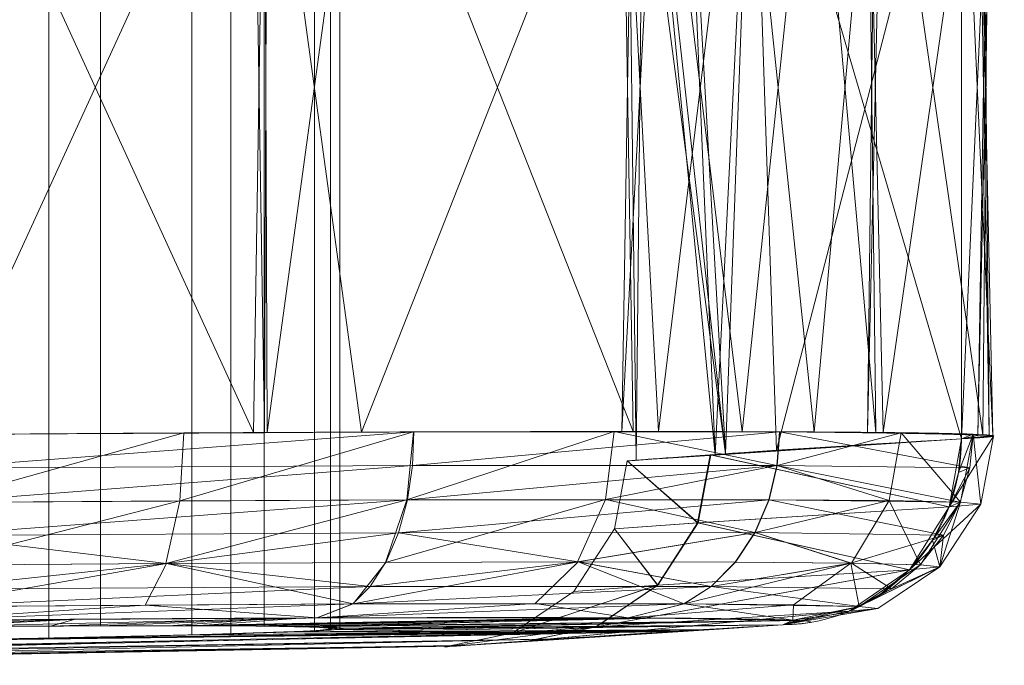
# Model space of a CAD drawing. Header units: millimetres. Extents: x -71 to 71, y -145 to 145.
# Tile 255 of 256: x 56 to 71, y 124 to 135. Entities that reach past the tile are written whole.
import ezdxf

# ---------------------------------------------------------------- set-up
doc = ezdxf.new("R2010")
doc.units = ezdxf.units.MM
doc.layers.add('1', color=7, linetype='CONTINUOUS')

msp = doc.modelspace()

# ---------------------------------------------------------------- linework, layer by layer
at = {"layer": '1', "color": 163, "linetype": 'Continuous', "lineweight": 13}
for p, q in [((70.739, 127.83, -46.708), (70.739, 139.17, -46.708)), ((70.739, 127.83, 46.708), (70.739, 139.17, 46.708))]:
    msp.add_line(p, q, dxfattribs=at)
at = {"layer": '1', "color": 163, "linetype": 'Continuous', "lineweight": 13, "extrusion": (-0.227826, -0.012994, 0.973615)}
msp.add_arc((-123.761, 62.194, -63.253), 3, 357.4892, 86.8216, dxfattribs=at)
at = {"layer": '1', "color": 163, "linetype": 'Continuous', "lineweight": 13, "extrusion": (0.227826, 0.012994, 0.973615)}
msp.add_arc((123.761, -62.194, 63.253), 3, 177.4892, 266.8216, dxfattribs=at)
at = {"layer": '1', "color": 163, "linetype": 'Continuous', "lineweight": 13}
for points, knots in [([(54.195, 127.9, -71.05), (56.916, 127.92, -70.647), (59.581, 127.935, -69.661), (64.233, 127.949, -66.737), (66.267, 127.95, -64.773), (68.579, 127.941, -61.37), (69.241, 127.936, -60.141), (70.29, 127.923, -57.588), (70.677, 127.915, -56.273), (71.432, 127.886, -52.211), (71.366, 127.86, -49.386), (70.739, 127.83, -46.708)], [0, 0, 0, 0, 0.25, 0.25, 0.5, 0.5, 0.625, 0.625, 0.75, 0.75, 1, 1, 1, 1]), ([(70.739, 127.83, 46.708), (71.366, 127.86, 49.387), (71.43, 127.886, 52.228), (70.424, 127.925, 57.629), (69.346, 127.938, 60.243), (67.033, 127.947, 63.645), (66.133, 127.948, 64.713), (64.146, 127.948, 66.628), (63.065, 127.946, 67.472), (59.567, 127.935, 69.668), (56.915, 127.92, 70.647), (54.195, 127.9, 71.05)], [0, 0, 0, 0, 0.25, 0.25, 0.5, 0.5, 0.625, 0.625, 0.75, 0.75, 1, 1, 1, 1]), ([(70.739, 127.83, -46.708), (67.138, 127.622, -31.32), (65.335, 127.473, -15.472), (65.359, 127.475, 15.784), (67.135, 127.621, 31.304), (70.739, 127.83, 46.708)], [0, 0, 0, 0, 0.5, 0.5, 1, 1, 1, 1]), ([(67.861, 124.83, -47.422), (68.393, 124.861, -49.699), (68.448, 124.886, -52.101), (67.806, 124.915, -55.555), (67.476, 124.923, -56.673), (66.584, 124.936, -58.844), (66.021, 124.941, -59.89), (64.054, 124.95, -62.784), (62.324, 124.95, -64.454), (58.368, 124.935, -66.941), (56.102, 124.921, -67.78), (53.788, 124.9, -68.123)], [0, 0, 0, 0, 0.25, 0.25, 0.375, 0.375, 0.5, 0.5, 0.75, 0.75, 1, 1, 1, 1]), ([(53.788, 124.9, 68.123), (56.101, 124.921, 67.78), (58.356, 124.935, 66.947), (61.331, 124.946, 65.079), (62.25, 124.948, 64.361), (63.941, 124.949, 62.732), (64.706, 124.947, 61.824), (66.673, 124.938, 58.931), (67.59, 124.925, 56.708), (68.447, 124.887, 52.115), (68.393, 124.861, 49.7), (67.861, 124.83, 47.422)], [0, 0, 0, 0, 0.25, 0.25, 0.375, 0.375, 0.5, 0.5, 0.75, 0.75, 1, 1, 1, 1]), ([(44.512, 124.661, -57.947), (44.953, 124.672, -58.393), (45.431, 124.682, -58.788), (46.2, 124.698, -59.308), (46.465, 124.703, -59.469), (47.013, 124.713, -59.766), (47.298, 124.718, -59.903), (48.159, 124.732, -60.264), (48.75, 124.741, -60.447), (49.966, 124.758, -60.696), (50.595, 124.766, -60.762), (51.835, 124.78, -60.768), (52.451, 124.786, -60.712), (53.371, 124.794, -60.534), (53.677, 124.797, -60.459), (54.273, 124.801, -60.282), (54.857, 124.805, -60.076), (55.419, 124.809, -59.815), (55.969, 124.812, -59.525), (56.239, 124.813, -59.365), (57.022, 124.816, -58.848), (57.503, 124.817, -58.458), (58.164, 124.817, -57.804), (58.374, 124.817, -57.575), (58.774, 124.816, -57.094), (58.962, 124.815, -56.843), (59.484, 124.812, -56.071), (59.779, 124.81, -55.527), (60.141, 124.804, -54.667), (60.249, 124.802, -54.371), (60.433, 124.797, -53.774), (60.51, 124.795, -53.474), (60.696, 124.787, -52.564), (60.761, 124.781, -51.947), (60.769, 124.767, -50.693), (60.711, 124.759, -50.075), (60.535, 124.747, -49.163), (60.461, 124.742, -48.862), (60.284, 124.733, -48.264), (60.18, 124.729, -47.967), (59.827, 124.714, -47.102), (59.538, 124.705, -46.554), (58.855, 124.684, -45.518), (58.457, 124.673, -45.027), (57.585, 124.652, -44.145), (57.109, 124.641, -43.749), (56.334, 124.625, -43.224), (56.065, 124.619, -43.061), (55.518, 124.609, -42.764), (54.959, 124.598, -42.496), (54.377, 124.588, -42.284), (53.784, 124.578, -42.1), (53.48, 124.573, -42.022), (52.561, 124.558, -41.833), (51.945, 124.549, -41.769), (51.016, 124.536, -41.763), (50.705, 124.532, -41.777), (50.083, 124.524, -41.834), (49.772, 124.521, -41.878), (48.856, 124.511, -42.055), (48.263, 124.505, -42.231), (47.399, 124.498, -42.582), (47.114, 124.495, -42.715), (46.561, 124.492, -43.006), (46.294, 124.49, -43.164), (45.518, 124.486, -43.675), (45.036, 124.485, -44.065), (44.145, 124.485, -44.945), (43.747, 124.486, -45.425), (43.226, 124.49, -46.193), (43.065, 124.491, -46.458), (42.768, 124.495, -47.005), (42.632, 124.497, -47.289), (42.268, 124.504, -48.151), (42.085, 124.509, -48.743), (41.835, 124.523, -49.958), (41.769, 124.53, -50.587), (41.762, 124.547, -51.827), (41.818, 124.556, -52.444), (41.994, 124.571, -53.362), (42.069, 124.576, -53.669), (42.246, 124.586, -54.265), (42.349, 124.591, -54.558), (42.698, 124.607, -55.418), (42.988, 124.617, -55.969), (43.677, 124.639, -57.016), (44.071, 124.65, -57.501), (44.512, 124.661, -57.947)], [0, 0, 0, 0, 0.03125, 0.03125, 0.046875, 0.046875, 0.0625, 0.0625, 0.09375, 0.09375, 0.125, 0.125, 0.15625, 0.15625, 0.171875, 0.171875, 0.1875, 0.203125, 0.203125, 0.21875, 0.21875, 0.25, 0.25, 0.265625, 0.265625, 0.28125, 0.28125, 0.3125, 0.3125, 0.328125, 0.328125, 0.34375, 0.34375, 0.375, 0.375, 0.40625, 0.40625, 0.421875, 0.421875, 0.4375, 0.4375, 0.46875, 0.46875, 0.5, 0.5, 0.53125, 0.53125, 0.546875, 0.546875, 0.5625, 0.578125, 0.578125, 0.59375, 0.59375, 0.625, 0.625, 0.640625, 0.640625, 0.65625, 0.65625, 0.6875, 0.6875, 0.703125, 0.703125, 0.71875, 0.71875, 0.75, 0.75, 0.78125, 0.78125, 0.796875, 0.796875, 0.8125, 0.8125, 0.84375, 0.84375, 0.875, 0.875, 0.90625, 0.90625, 0.921875, 0.921875, 0.9375, 0.9375, 0.96875, 0.96875, 1, 1, 1, 1]), ([(44.548, 124.485, 44.548), (44.992, 124.485, 44.104), (45.472, 124.486, 43.711), (46.243, 124.49, 43.195), (46.509, 124.491, 43.035), (47.059, 124.495, 42.741), (47.344, 124.497, 42.607), (48.207, 124.504, 42.249), (48.799, 124.51, 42.07), (50.017, 124.523, 41.827), (50.647, 124.531, 41.765), (51.886, 124.548, 41.765), (52.502, 124.557, 41.825), (53.421, 124.572, 42.008), (53.727, 124.577, 42.084), (54.322, 124.587, 42.265), (54.905, 124.597, 42.474), (55.465, 124.608, 42.738), (56.013, 124.618, 43.031), (56.283, 124.624, 43.192), (57.062, 124.64, 43.713), (57.541, 124.651, 44.106), (58.198, 124.667, 44.763), (58.407, 124.672, 44.993), (58.804, 124.683, 45.477), (58.991, 124.688, 45.729), (59.509, 124.704, 46.503), (59.801, 124.714, 47.049), (60.159, 124.728, 47.911), (60.265, 124.732, 48.207), (60.446, 124.741, 48.804), (60.522, 124.746, 49.105), (60.703, 124.758, 50.016), (60.765, 124.766, 50.633), (60.766, 124.78, 51.887), (60.704, 124.786, 52.506), (60.524, 124.794, 53.416), (60.449, 124.797, 53.717), (60.268, 124.802, 54.314), (60.162, 124.804, 54.61), (59.805, 124.809, 55.474), (59.513, 124.812, 56.02), (58.825, 124.816, 57.053), (58.423, 124.817, 57.542), (57.547, 124.817, 58.419), (57.069, 124.816, 58.812), (56.291, 124.813, 59.333), (56.021, 124.812, 59.495), (55.472, 124.809, 59.789), (54.912, 124.806, 60.054), (54.329, 124.802, 60.263), (53.735, 124.797, 60.444), (53.43, 124.795, 60.521), (52.51, 124.786, 60.704), (51.893, 124.78, 60.765), (50.964, 124.77, 60.766), (50.654, 124.766, 60.751), (50.032, 124.758, 60.69), (49.721, 124.754, 60.644), (48.807, 124.742, 60.463), (48.214, 124.733, 60.283), (47.352, 124.719, 59.927), (47.068, 124.714, 59.793), (46.517, 124.704, 59.499), (46.25, 124.699, 59.34), (45.478, 124.683, 58.824), (44.998, 124.673, 58.432), (44.111, 124.651, 57.547), (43.716, 124.64, 57.065), (43.2, 124.624, 56.294), (43.04, 124.619, 56.029), (42.746, 124.608, 55.48), (42.611, 124.603, 55.195), (42.252, 124.587, 54.331), (42.072, 124.577, 53.739), (41.828, 124.557, 52.523), (41.766, 124.548, 51.893), (41.765, 124.531, 50.653), (41.824, 124.524, 50.037), (42.006, 124.514, 49.119), (42.082, 124.51, 48.813), (42.262, 124.505, 48.217), (42.366, 124.502, 47.925), (42.721, 124.495, 47.068), (43.013, 124.491, 46.518), (43.708, 124.486, 45.474), (44.104, 124.485, 44.992), (44.548, 124.485, 44.548)], [0, 0, 0, 0, 0.03125, 0.03125, 0.046875, 0.046875, 0.0625, 0.0625, 0.09375, 0.09375, 0.125, 0.125, 0.15625, 0.15625, 0.171875, 0.171875, 0.1875, 0.203125, 0.203125, 0.21875, 0.21875, 0.25, 0.25, 0.265625, 0.265625, 0.28125, 0.28125, 0.3125, 0.3125, 0.328125, 0.328125, 0.34375, 0.34375, 0.375, 0.375, 0.40625, 0.40625, 0.421875, 0.421875, 0.4375, 0.4375, 0.46875, 0.46875, 0.5, 0.5, 0.53125, 0.53125, 0.546875, 0.546875, 0.5625, 0.578125, 0.578125, 0.59375, 0.59375, 0.625, 0.625, 0.640625, 0.640625, 0.65625, 0.65625, 0.6875, 0.6875, 0.703125, 0.703125, 0.71875, 0.71875, 0.75, 0.75, 0.78125, 0.78125, 0.796875, 0.796875, 0.8125, 0.8125, 0.84375, 0.84375, 0.875, 0.875, 0.90625, 0.90625, 0.921875, 0.921875, 0.9375, 0.9375, 0.96875, 0.96875, 1, 1, 1, 1]), ([(67.861, 124.83, 47.422), (64.208, 124.622, 31.787), (62.412, 124.476, 16.028), (62.388, 124.474, -15.712), (64.212, 124.622, -31.804), (67.861, 124.83, -47.422)], [0, 0, 0, 0, 0.5, 0.5, 1, 1, 1, 1])]:
    msp.add_open_spline(points, degree=3, knots=knots, dxfattribs=at)
for points in [[(56.015, 142.382, -43.038), (56.015, 124.618, -43.038), (52.258, 124.554, -41.817), (52.258, 142.446, -41.817)], [(55.129, 142.399, 42.587), (55.129, 124.601, 42.587), (58.325, 124.67, 44.909), (58.325, 142.33, 44.909)], [(58.951, 142.313, -45.681), (58.951, 124.687, -45.681), (56.015, 124.618, -43.038), (56.015, 142.382, -43.038)], [(52.258, 142.216, -60.713), (52.258, 124.784, -60.713), (56.015, 124.812, -59.492), (56.015, 142.188, -59.492)], [(56.849, 142.185, 58.951), (56.849, 124.815, 58.951), (53.24, 124.793, 60.558), (53.24, 142.207, 60.558)], [(56.015, 142.188, -59.492), (56.015, 124.812, -59.492), (58.951, 124.815, -56.849), (58.951, 142.185, -56.849)], [(59.492, 142.188, 56.015), (59.492, 124.812, 56.015), (56.849, 124.815, 58.951), (56.849, 142.185, 58.951)], [(58.325, 142.33, 44.909), (58.325, 124.67, 44.909), (60.3, 124.734, 48.33), (60.3, 142.266, 48.33)], [(60.558, 142.252, -49.29), (60.558, 124.748, -49.29), (58.951, 124.687, -45.681), (58.951, 142.313, -45.681)], [(58.951, 142.185, -56.849), (58.951, 124.815, -56.849), (60.558, 124.793, -53.24), (60.558, 142.207, -53.24)], [(60.713, 142.216, 52.258), (60.713, 124.784, 52.258), (59.492, 124.812, 56.015), (59.492, 142.188, 56.015)], [(60.3, 142.266, 48.33), (60.3, 124.734, 48.33), (60.713, 124.784, 52.258), (60.713, 142.216, 52.258)], [(60.558, 142.207, -53.24), (60.558, 124.793, -53.24), (60.558, 124.748, -49.29), (60.558, 142.252, -49.29)], [(66.936, 127.588, 17.208), (65.493, 127.486, -7.68), (65.347, 139.64, 0.001)], [(65.493, 127.486, -7.68), (65.614, 139.506, -10.461), (65.347, 139.64, 0.001)], [(65.347, 139.64, 0.001), (65.614, 139.506, 10.461), (66.936, 127.588, 17.208)], [(65.614, 139.506, -10.461), (65.493, 127.486, -7.68), (66.768, 127.569, -17.165)], [(66.768, 127.569, -17.165), (66.264, 139.459, -17.24), (65.614, 139.506, -10.461)], [(65.614, 139.506, 10.461), (66.266, 139.459, 17.239), (66.936, 127.588, 17.208)], [(67.355, 139.381, -28.636), (66.264, 139.459, -17.24), (66.768, 127.569, -17.165)], [(66.936, 127.588, 17.208), (66.266, 139.459, 17.239), (67.365, 139.381, 28.68)], [(67.355, 139.381, -28.636), (66.768, 127.569, -17.165), (70.739, 127.83, -46.708)], [(67.365, 139.381, 28.68), (67.757, 127.646, 31.362), (66.936, 127.588, 17.208)], [(70.739, 127.83, -46.708), (70.739, 139.17, -46.708), (67.355, 139.381, -28.636)], [(67.757, 127.646, 31.362), (67.365, 139.381, 28.68), (70.739, 139.17, 46.708)], [(70.739, 139.17, 46.708), (70.739, 127.83, 46.708), (67.757, 127.646, 31.362)], [(70.739, 139.17, -46.708), (70.739, 127.83, -46.708), (71.249, 127.883, -52.011)], [(71.249, 127.883, -52.011), (71.005, 139.117, -52.301), (70.739, 139.17, -46.708)], [(70.739, 127.83, 46.708), (70.739, 139.17, 46.708), (71.249, 139.117, 52.011)], [(54.195, 127.9, -71.05), (54.195, 139.1, -71.05), (59.317, 139.068, -69.571)], [(54.195, 139.1, 71.05), (54.195, 127.9, 71.05), (59.317, 127.932, 69.571)], [(59.317, 127.932, 69.571), (59.493, 139.07, 69.238), (54.195, 139.1, 71.05)], [(59.317, 139.068, -69.571), (59.493, 127.93, -69.238), (54.195, 127.9, -71.05)], [(59.317, 127.932, 69.571), (59.537, 127.932, 69.415), (59.493, 139.07, 69.238)], [(59.317, 139.068, -69.571), (59.537, 139.068, -69.415), (59.493, 127.93, -69.238)], [(61.058, 139.061, 68.703), (59.493, 139.07, 69.238), (59.537, 127.932, 69.415)], [(61.058, 127.939, -68.703), (59.493, 127.93, -69.238), (59.537, 139.068, -69.415)], [(61.058, 127.939, -68.703), (59.537, 139.068, -69.415), (65.444, 139.053, -65.237)], [(61.058, 139.061, 68.703), (59.537, 127.932, 69.415), (65.444, 127.947, 65.237)], [(65.444, 127.947, 65.237), (65.26, 139.056, 65.04), (61.058, 139.061, 68.703)], [(65.444, 139.053, -65.237), (65.26, 127.944, -65.04), (61.058, 127.939, -68.703)], [(65.26, 139.056, 65.04), (65.444, 127.947, 65.237), (65.85, 127.948, 64.95)], [(67.202, 139.054, 63.348), (65.26, 139.056, 65.04), (65.85, 127.948, 64.95)], [(65.26, 127.944, -65.04), (65.444, 139.053, -65.237), (65.85, 139.052, -64.95)], [(67.202, 127.946, -63.348), (65.26, 127.944, -65.04), (65.85, 139.052, -64.95)], [(65.85, 139.052, -64.95), (68.365, 139.059, -61.638), (67.202, 127.946, -63.348)], [(65.85, 127.948, 64.95), (68.365, 127.941, 61.638), (67.202, 139.054, 63.348)], [(69.359, 139.066, 59.787), (67.202, 139.054, 63.348), (68.365, 127.941, 61.638)], [(69.359, 127.934, -59.787), (67.202, 127.946, -63.348), (68.365, 139.059, -61.638)], [(68.365, 139.059, -61.638), (69.224, 139.072, -59.209), (69.359, 127.934, -59.787)], [(68.365, 127.941, 61.638), (69.224, 127.928, 59.209), (69.359, 139.066, 59.787)], [(69.475, 127.931, -59.308), (69.224, 139.072, -59.209), (71.083, 139.102, -53.954)], [(69.224, 139.072, -59.209), (69.475, 127.931, -59.308), (69.359, 127.934, -59.787)], [(69.224, 127.928, 59.209), (69.475, 139.069, 59.308), (69.359, 139.066, 59.787)], [(69.475, 139.069, 59.308), (69.224, 127.928, 59.209), (71.083, 127.898, 53.954)], [(71.083, 127.898, 53.954), (71.185, 139.116, 52.277), (69.475, 139.069, 59.308)], [(71.083, 139.102, -53.954), (71.185, 127.884, -52.277), (69.475, 127.931, -59.308)], [(71.249, 139.117, 52.011), (71.005, 127.883, 52.301), (70.739, 127.83, 46.708)], [(71.083, 139.102, -53.954), (71.005, 139.117, -52.301), (71.185, 127.884, -52.277)], [(71.249, 127.883, -52.011), (71.185, 127.884, -52.277), (71.005, 139.117, -52.301)], [(71.249, 139.117, 52.011), (71.185, 139.116, 52.277), (71.005, 127.883, 52.301)], [(71.083, 127.898, 53.954), (71.005, 127.883, 52.301), (71.185, 139.116, 52.277)], [(58.192, 127.926, 70.025), (54.195, 127.9, 71.05), (54.174, 126.805, 70.843)], [(54.174, 126.805, 70.843), (58.127, 126.832, 69.829), (58.192, 127.926, 70.025)], [(61.907, 127.942, -68.199), (61.882, 127.401, -68.156), (54.192, 127.359, -71)], [(54.192, 127.359, -71), (54.195, 127.9, -71.05), (61.907, 127.942, -68.199)], [(61.899, 127.942, 68.204), (58.192, 127.926, 70.025), (58.127, 126.832, 69.829)], [(58.127, 126.832, 69.829), (61.792, 126.848, 68.027), (61.899, 127.942, 68.204)], [(65.139, 127.948, 65.67), (61.899, 127.942, 68.204), (61.792, 126.848, 68.027)], [(61.792, 126.848, 68.027), (64.996, 126.854, 65.521), (65.139, 127.948, 65.67)], [(67.808, 127.944, -62.505), (67.767, 127.403, -62.478), (61.882, 127.401, -68.156)], [(61.882, 127.401, -68.156), (61.907, 127.942, -68.199), (67.808, 127.944, -62.505)], [(67.763, 127.403, 62.485), (65.139, 127.948, 65.67), (64.996, 126.854, 65.521)], [(67.763, 127.403, 62.485), (67.804, 127.944, 62.511), (65.139, 127.948, 65.67)], [(67.804, 127.944, 62.511), (67.763, 127.403, 62.485), (70.878, 127.364, 54.924)], [(67.767, 127.403, -62.478), (67.808, 127.944, -62.505), (69.765, 127.929, -58.864)], [(67.767, 127.403, -62.478), (69.765, 127.929, -58.864), (69.572, 126.835, -58.791)], [(70.878, 127.364, 54.924), (70.927, 127.905, 54.928), (67.804, 127.944, 62.511)], [(70.724, 126.81, -54.89), (69.572, 126.835, -58.791), (69.765, 127.929, -58.864)], [(69.765, 127.929, -58.864), (70.929, 127.905, -54.919), (70.724, 126.81, -54.89)], [(70.927, 127.905, 54.928), (70.878, 127.364, 54.924), (70.693, 127.288, 46.726)], [(70.693, 127.288, 46.726), (70.739, 127.83, 46.708), (70.927, 127.905, 54.928)], [(71.051, 126.776, -50.819), (70.724, 126.81, -54.89), (70.929, 127.905, -54.919)], [(70.929, 127.905, -54.919), (71.258, 127.872, -50.802), (71.051, 126.776, -50.819)], [(70.54, 126.733, -46.77), (70.739, 127.83, -46.708), (66.688, 127.574, -23.366)], [(66.696, 127.574, 23.516), (70.739, 127.83, 46.708), (70.54, 126.733, 46.77)], [(71.258, 127.872, -50.802), (70.739, 127.83, -46.708), (70.54, 126.733, -46.77)], [(70.54, 126.733, -46.77), (71.051, 126.776, -50.819), (71.258, 127.872, -50.802)], [(66.484, 126.479, -23.397), (66.688, 127.574, -23.366), (65.347, 127.474, 0.156)], [(65.347, 127.474, 0.156), (66.696, 127.574, 23.516), (66.491, 126.479, 23.547)], [(66.688, 127.574, -23.366), (66.484, 126.479, -23.397), (70.54, 126.733, -46.77)], [(70.54, 126.733, 46.77), (66.491, 126.479, 23.547), (66.696, 127.574, 23.516)], [(66.491, 126.479, 23.547), (65.141, 126.381, 0.156), (65.347, 127.474, 0.156)], [(65.347, 127.474, 0.156), (65.141, 126.381, 0.156), (66.484, 126.479, -23.397)], [(61.882, 127.401, -68.156), (61.8, 126.848, -68.022), (54.174, 126.805, -70.843)], [(54.174, 126.805, -70.843), (54.192, 127.359, -71), (61.882, 127.401, -68.156)], [(67.767, 127.403, -62.478), (67.636, 126.85, -62.391), (61.8, 126.848, -68.022)], [(61.8, 126.848, -68.022), (61.882, 127.401, -68.156), (67.767, 127.403, -62.478)], [(64.996, 126.854, 65.521), (67.632, 126.85, 62.397), (67.763, 127.403, 62.485)], [(67.763, 127.403, 62.485), (67.632, 126.85, 62.397), (70.722, 126.811, 54.899)], [(69.572, 126.835, -58.791), (67.636, 126.85, -62.391), (67.767, 127.403, -62.478)], [(70.722, 126.811, 54.899), (70.878, 127.364, 54.924), (67.763, 127.403, 62.485)], [(70.878, 127.364, 54.924), (70.722, 126.811, 54.899), (70.54, 126.733, 46.77)], [(70.54, 126.733, 46.77), (70.693, 127.288, 46.726), (70.878, 127.364, 54.924)], [(58.127, 126.832, 69.829), (54.174, 126.805, 70.843), (54.086, 125.795, 70.193)], [(54.086, 125.795, 70.193), (57.906, 125.822, 69.213), (58.127, 126.832, 69.829)], [(61.8, 126.848, -68.022), (61.657, 126.316, -67.791), (54.138, 126.272, -70.572)], [(54.138, 126.272, -70.572), (54.174, 126.805, -70.843), (61.8, 126.848, -68.022)], [(61.792, 126.848, 68.027), (58.127, 126.832, 69.829), (57.906, 125.822, 69.213)], [(57.906, 125.822, 69.213), (61.447, 125.839, 67.472), (61.792, 126.848, 68.027)], [(64.996, 126.854, 65.521), (61.792, 126.848, 68.027), (61.447, 125.839, 67.472)], [(61.447, 125.839, 67.472), (64.543, 125.845, 65.05), (64.996, 126.854, 65.521)], [(67.636, 126.85, -62.391), (67.41, 126.318, -62.239), (61.657, 126.316, -67.791)], [(61.657, 126.316, -67.791), (61.8, 126.848, -68.022), (67.636, 126.85, -62.391)], [(67.406, 126.318, 62.245), (64.996, 126.854, 65.521), (64.543, 125.845, 65.05)], [(67.406, 126.318, 62.245), (67.632, 126.85, 62.397), (64.996, 126.854, 65.521)], [(67.632, 126.85, 62.397), (67.406, 126.318, 62.245), (70.453, 126.278, 54.853)], [(67.41, 126.318, -62.239), (67.636, 126.85, -62.391), (69.572, 126.835, -58.791)], [(67.41, 126.318, -62.239), (69.572, 126.835, -58.791), (68.964, 125.826, -58.548)], [(70.453, 126.278, 54.853), (70.722, 126.811, 54.899), (67.632, 126.85, 62.397)], [(70.078, 125.8, -54.778), (68.964, 125.826, -58.548), (69.572, 126.835, -58.791)], [(69.572, 126.835, -58.791), (70.724, 126.81, -54.89), (70.078, 125.8, -54.778)], [(71.051, 126.776, -50.819), (70.54, 126.733, -46.77), (69.902, 125.721, -46.932)], [(69.902, 125.721, -46.932), (70.394, 125.765, -50.845), (71.051, 126.776, -50.819)], [(70.394, 125.765, -50.845), (70.078, 125.8, -54.778), (70.724, 126.81, -54.89)], [(70.722, 126.811, 54.899), (70.453, 126.278, 54.853), (70.274, 126.199, 46.839)], [(70.274, 126.199, 46.839), (70.54, 126.733, 46.77), (70.722, 126.811, 54.899)], [(70.724, 126.81, -54.89), (71.051, 126.776, -50.819), (70.394, 125.765, -50.845)], [(69.902, 125.721, -46.932), (70.54, 126.733, -46.77), (66.484, 126.479, -23.397)], [(66.491, 126.479, 23.547), (70.54, 126.733, 46.77), (69.902, 125.721, 46.932)], [(65.834, 125.469, -23.479), (66.484, 126.479, -23.397), (65.141, 126.381, 0.156)], [(65.141, 126.381, 0.156), (66.491, 126.479, 23.547), (65.841, 125.47, 23.629)], [(66.484, 126.479, -23.397), (65.834, 125.469, -23.479), (69.902, 125.721, -46.932)], [(69.902, 125.721, 46.932), (65.841, 125.47, 23.629), (66.491, 126.479, 23.547)], [(57.912, 125.822, -69.209), (54.138, 126.272, -70.572), (61.657, 126.316, -67.791)], [(61.657, 126.316, -67.791), (61.455, 125.839, -67.467), (57.912, 125.822, -69.209)], [(64.555, 125.845, -65.035), (61.455, 125.839, -67.467), (61.657, 126.316, -67.791)], [(61.657, 126.316, -67.791), (67.41, 126.318, -62.239), (64.555, 125.845, -65.035)], [(65.841, 125.47, 23.629), (64.487, 125.371, 0.157), (65.141, 126.381, 0.156)], [(65.141, 126.381, 0.156), (64.487, 125.371, 0.157), (65.834, 125.469, -23.479)], [(64.543, 125.845, 65.05), (67.089, 125.841, 62.032), (67.406, 126.318, 62.245)], [(67.41, 126.318, -62.239), (67.094, 125.841, -62.026), (64.555, 125.845, -65.035)], [(67.406, 126.318, 62.245), (67.089, 125.841, 62.032), (68.955, 125.826, 58.565)], [(68.964, 125.826, -58.548), (67.094, 125.841, -62.026), (67.41, 126.318, -62.239)], [(68.955, 125.826, 58.565), (70.453, 126.278, 54.853), (67.406, 126.318, 62.245)], [(57.912, 125.822, -69.209), (54.086, 125.795, -70.193), (54.138, 126.272, -70.572)], [(68.955, 125.826, 58.565), (70.076, 125.801, 54.787), (70.453, 126.278, 54.853)], [(70.394, 125.765, 50.852), (69.902, 125.721, 46.932), (70.274, 126.199, 46.839)], [(70.453, 126.278, 54.853), (70.076, 125.801, 54.787), (70.394, 125.765, 50.852)], [(70.394, 125.765, 50.852), (70.274, 126.199, 46.839), (70.453, 126.278, 54.853)], [(57.912, 125.822, -69.209), (57.57, 125.151, -68.271), (53.946, 125.124, -69.203)], [(53.946, 125.124, -69.203), (54.086, 125.795, -70.193), (57.912, 125.822, -69.209)], [(57.906, 125.822, 69.213), (54.021, 125.405, 69.727), (61.198, 125.449, 67.073)], [(57.906, 125.822, 69.213), (54.086, 125.795, 70.193), (54.021, 125.405, 69.727)], [(60.926, 125.168, -66.621), (57.57, 125.151, -68.271), (57.912, 125.822, -69.209)], [(61.198, 125.449, 67.073), (61.447, 125.839, 67.472), (57.906, 125.822, 69.213)], [(57.912, 125.822, -69.209), (61.455, 125.839, -67.467), (60.926, 125.168, -66.621)], [(64.555, 125.845, -65.035), (63.863, 125.174, -64.317), (60.926, 125.168, -66.621)], [(60.926, 125.168, -66.621), (61.455, 125.839, -67.467), (64.555, 125.845, -65.035)], [(64.543, 125.845, 65.05), (61.198, 125.449, 67.073), (66.7, 125.451, 61.768)], [(64.543, 125.845, 65.05), (61.447, 125.839, 67.472), (61.198, 125.449, 67.073)], [(66.267, 125.17, -61.466), (63.863, 125.174, -64.317), (64.555, 125.845, -65.035)], [(66.7, 125.451, 61.768), (67.089, 125.841, 62.032), (64.543, 125.845, 65.05)], [(64.555, 125.845, -65.035), (66.704, 125.451, -61.762), (66.267, 125.17, -61.466)], [(64.555, 125.845, -65.035), (67.094, 125.841, -62.026), (66.704, 125.451, -61.762)], [(68.955, 125.826, 58.565), (66.7, 125.451, 61.768), (66.263, 125.17, 61.472)], [(66.263, 125.17, 61.472), (68.03, 125.155, 58.188), (68.955, 125.826, 58.565)], [(68.955, 125.826, 58.565), (67.089, 125.841, 62.032), (66.7, 125.451, 61.768)], [(66.704, 125.451, -61.762), (67.094, 125.841, -62.026), (68.964, 125.826, -58.548)], [(68.964, 125.826, -58.548), (69.614, 125.411, -54.695), (66.704, 125.451, -61.762)], [(68.955, 125.826, 58.565), (68.03, 125.155, 58.188), (69.092, 125.13, 54.61)], [(69.092, 125.13, 54.61), (70.076, 125.801, 54.787), (68.955, 125.826, 58.565)], [(68.964, 125.826, -58.548), (70.078, 125.8, -54.778), (69.614, 125.411, -54.695)], [(64.841, 124.798, -23.598), (68.926, 125.051, -47.17), (69.902, 125.721, -46.932)], [(69.902, 125.721, -46.932), (65.834, 125.469, -23.479), (64.841, 124.798, -23.598)], [(64.849, 124.799, 23.75), (65.841, 125.47, 23.629), (69.902, 125.721, 46.932)], [(69.902, 125.721, 46.932), (68.926, 125.051, 47.17), (64.849, 124.799, 23.75)], [(70.394, 125.765, 50.852), (69.392, 125.095, 50.882), (68.926, 125.051, 47.17)], [(68.926, 125.051, 47.17), (69.902, 125.721, 46.932), (70.394, 125.765, 50.852)], [(70.394, 125.765, 50.852), (70.076, 125.801, 54.787), (69.092, 125.13, 54.61)], [(69.092, 125.13, 54.61), (69.392, 125.095, 50.882), (70.394, 125.765, 50.852)], [(70.394, 125.765, -50.845), (69.442, 125.332, -47.045), (69.614, 125.411, -54.695)], [(70.394, 125.765, -50.845), (69.902, 125.721, -46.932), (69.442, 125.332, -47.045)], [(69.614, 125.411, -54.695), (70.078, 125.8, -54.778), (70.394, 125.765, -50.845)], [(61.198, 125.449, 67.073), (54.021, 125.405, 69.727), (53.946, 125.124, 69.203)], [(53.946, 125.124, 69.203), (60.918, 125.168, 66.625), (61.198, 125.449, 67.073)], [(66.7, 125.451, 61.768), (61.198, 125.449, 67.073), (60.918, 125.168, 66.625)], [(60.918, 125.168, 66.625), (66.263, 125.17, 61.472), (66.7, 125.451, 61.768)], [(63.489, 124.7, 0.157), (64.487, 125.371, 0.157), (65.841, 125.47, 23.629)], [(65.841, 125.47, 23.629), (64.849, 124.799, 23.75), (63.489, 124.7, 0.157)], [(63.489, 124.7, 0.157), (64.841, 124.798, -23.598), (65.834, 125.469, -23.479)], [(65.834, 125.469, -23.479), (64.487, 125.371, 0.157), (63.489, 124.7, 0.157)], [(69.094, 125.129, -54.601), (66.267, 125.17, -61.466), (66.704, 125.451, -61.762)], [(66.704, 125.451, -61.762), (69.614, 125.411, -54.695), (69.094, 125.129, -54.601)], [(69.614, 125.411, -54.695), (69.442, 125.332, -47.045), (68.926, 125.051, -47.17)], [(68.926, 125.051, -47.17), (69.094, 125.129, -54.601), (69.614, 125.411, -54.695)], [(60.918, 125.168, 66.625), (53.946, 125.124, 69.203), (53.788, 124.9, 68.123)], [(53.788, 124.9, 68.123), (60.339, 124.942, 65.702), (60.918, 125.168, 66.625)], [(60.346, 124.943, -65.697), (53.788, 124.9, -68.123), (57.57, 125.151, -68.271)], [(53.788, 124.9, -68.123), (53.946, 125.124, -69.203), (57.57, 125.151, -68.271)], [(57.57, 125.151, -68.271), (60.926, 125.168, -66.621), (60.346, 124.943, -65.697)], [(66.263, 125.17, 61.472), (60.918, 125.168, 66.625), (60.339, 124.942, 65.702)], [(60.339, 124.942, 65.702), (65.362, 124.944, 60.86), (66.263, 125.17, 61.472)], [(60.346, 124.943, -65.697), (60.926, 125.168, -66.621), (63.863, 125.174, -64.317)], [(63.863, 125.174, -64.317), (65.365, 124.944, -60.854), (60.346, 124.943, -65.697)], [(63.757, 124.574, -23.726), (67.861, 124.83, -47.422), (68.926, 125.051, -47.17)], [(68.926, 125.051, -47.17), (64.841, 124.798, -23.598), (63.757, 124.574, -23.726)], [(63.765, 124.575, 23.878), (64.849, 124.799, 23.75), (68.926, 125.051, 47.17)], [(68.926, 125.051, 47.17), (67.861, 124.83, 47.422), (63.765, 124.575, 23.878)], [(63.863, 125.174, -64.317), (66.267, 125.17, -61.466), (65.365, 124.944, -60.854)], [(68.03, 125.155, 58.188), (66.263, 125.17, 61.472), (65.362, 124.944, 60.86)], [(65.362, 124.944, 60.86), (68.019, 124.906, 54.412), (68.03, 125.155, 58.188)], [(68.02, 124.906, -54.403), (65.365, 124.944, -60.854), (66.267, 125.17, -61.466)], [(66.267, 125.17, -61.466), (69.094, 125.129, -54.601), (68.02, 124.906, -54.403)], [(69.094, 125.129, -54.601), (68.926, 125.051, -47.17), (67.861, 124.83, -47.422)], [(67.861, 124.83, -47.422), (68.02, 124.906, -54.403), (69.094, 125.129, -54.601)], [(68.019, 124.906, 54.412), (67.861, 124.83, 47.422), (69.392, 125.095, 50.882)], [(67.861, 124.83, 47.422), (68.926, 125.051, 47.17), (69.392, 125.095, 50.882)], [(68.019, 124.906, 54.412), (69.092, 125.13, 54.61), (68.03, 125.155, 58.188)], [(69.392, 125.095, 50.882), (69.092, 125.13, 54.61), (68.019, 124.906, 54.412)], [(50.985, 124.77, 60.761), (56.403, 124.918, 67.183), (53.788, 124.9, 68.123)], [(56.403, 124.918, 67.183), (50.985, 124.77, 60.761), (54.07, 124.8, 60.342)], [(53.788, 124.9, -68.123), (56.423, 124.918, -67.21), (50.985, 124.77, -60.761)], [(53.687, 124.797, -60.451), (50.985, 124.77, -60.761), (56.423, 124.918, -67.21)], [(56.041, 124.812, -59.478), (53.687, 124.797, -60.451), (56.423, 124.918, -67.21)], [(60.077, 124.941, 65.863), (56.403, 124.918, 67.183), (54.07, 124.8, 60.342)], [(54.07, 124.8, 60.342), (56.854, 124.815, 58.947), (60.077, 124.941, 65.863)], [(56.423, 124.918, -67.21), (59.743, 124.94, -66.059), (56.041, 124.812, -59.478)], [(57.941, 124.817, -58.024), (56.041, 124.812, -59.478), (59.743, 124.94, -66.059)], [(60.077, 124.941, 65.863), (56.854, 124.815, 58.947), (58.389, 124.816, 57.55)], [(59.743, 124.94, -66.059), (64.795, 124.946, -61.643), (57.941, 124.817, -58.024)], [(59.343, 124.813, -56.266), (57.941, 124.817, -58.024), (64.795, 124.946, -61.643)], [(58.389, 124.816, 57.55), (65.177, 124.945, 61.126), (60.077, 124.941, 65.863)], [(65.884, 124.941, 60.042), (65.177, 124.945, 61.126), (58.389, 124.816, 57.55)], [(58.389, 124.816, 57.55), (59.899, 124.808, 55.228), (65.884, 124.941, 60.042)], [(64.795, 124.946, -61.643), (65.545, 124.943, -60.584), (59.343, 124.813, -56.266)], [(60.245, 124.802, -54.366), (59.343, 124.813, -56.266), (65.545, 124.943, -60.584)], [(68.133, 124.9, 53.72), (65.884, 124.941, 60.042), (59.899, 124.808, 55.228)], [(59.899, 124.808, 55.228), (60.758, 124.777, 51.645), (68.133, 124.9, 53.72)], [(65.545, 124.943, -60.584), (68.074, 124.903, -54.101), (60.245, 124.802, -54.366)], [(60.732, 124.764, -50.469), (60.245, 124.802, -54.366), (68.074, 124.903, -54.101)], [(68.074, 124.903, -54.101), (67.861, 124.83, -47.422), (60.732, 124.764, -50.469)], [(67.861, 124.83, 47.422), (68.133, 124.9, 53.72), (60.758, 124.777, 51.645)], [(66.75, 124.759, -39.697), (39.133, 124.179, -22.585), (53.909, 124.58, -42.14)], [(41.311, 124.179, -19.026), (39.133, 124.179, -22.585), (66.75, 124.759, -39.697)], [(52.48, 124.557, 41.843), (39.174, 124.181, 22.602), (66.272, 124.732, 38.781)], [(64.261, 124.608, 27.846), (66.272, 124.732, 38.781), (39.174, 124.181, 22.602)], [(41.311, 124.179, -19.026), (66.75, 124.759, -39.697), (62.734, 124.5, -11.77)], [(66.272, 124.732, 38.781), (55.891, 124.616, 42.967), (52.48, 124.557, 41.843)], [(53.909, 124.58, -42.14), (56.03, 124.619, -43.047), (66.75, 124.759, -39.697)], [(58.348, 124.671, 44.934), (55.891, 124.616, 42.967), (66.272, 124.732, 38.781)], [(56.03, 124.619, -43.047), (58.107, 124.665, -44.675), (66.75, 124.759, -39.697)], [(58.107, 124.665, -44.675), (59.828, 124.715, -47.15), (66.75, 124.759, -39.697)], [(59.868, 124.716, 47.234), (58.348, 124.671, 44.934), (66.272, 124.732, 38.781)], [(67.861, 124.83, -47.422), (66.75, 124.759, -39.697), (59.828, 124.715, -47.15)], [(59.828, 124.715, -47.15), (60.732, 124.764, -50.469), (67.861, 124.83, -47.422)], [(66.272, 124.732, 38.781), (67.861, 124.83, 47.422), (59.868, 124.716, 47.234)], [(60.606, 124.752, 49.536), (59.868, 124.716, 47.234), (67.861, 124.83, 47.422)], [(60.758, 124.777, 51.645), (60.606, 124.752, 49.536), (67.861, 124.83, 47.422)], [(62.4, 124.475, 0.158), (63.489, 124.7, 0.157), (64.849, 124.799, 23.75)], [(64.849, 124.799, 23.75), (63.765, 124.575, 23.878), (62.4, 124.475, 0.158)], [(62.4, 124.475, 0.158), (63.757, 124.574, -23.726), (64.841, 124.798, -23.598)], [(64.841, 124.798, -23.598), (63.489, 124.7, 0.157), (62.4, 124.475, 0.158)], [(39.174, 124.181, 22.602), (41.288, 124.181, 19.251), (64.261, 124.608, 27.846)], [(64.261, 124.608, 27.846), (41.288, 124.181, 19.251), (44.688, 124.182, 9.189)], [(44.688, 124.182, 9.189), (62.82, 124.506, 11.185), (64.261, 124.608, 27.846)], [(62.734, 124.5, -11.77), (44.752, 124.182, -8.807), (41.311, 124.179, -19.026)], [(44.688, 124.182, 9.189), (44.824, 124.182, 7.911), (62.82, 124.506, 11.185)], [(44.752, 124.182, -8.807), (62.734, 124.5, -11.77), (62.728, 124.5, -11.08)], [(62.728, 124.5, -11.08), (44.842, 124.182, -7.913), (44.752, 124.182, -8.807)], [(62.557, 124.487, 8.139), (62.82, 124.506, 11.185), (44.824, 124.182, 7.911)], [(44.824, 124.182, 7.911), (45.654, 124.182, 0.101), (62.557, 124.487, 8.139)], [(45.654, 124.182, 0.101), (44.842, 124.182, -7.913), (62.728, 124.5, -11.08)], [(62.728, 124.5, -11.08), (62.557, 124.487, 8.139), (45.654, 124.182, 0.101)]]:
    msp.add_3dface(points, dxfattribs=at)

doc.saveas('drawing.dxf')
